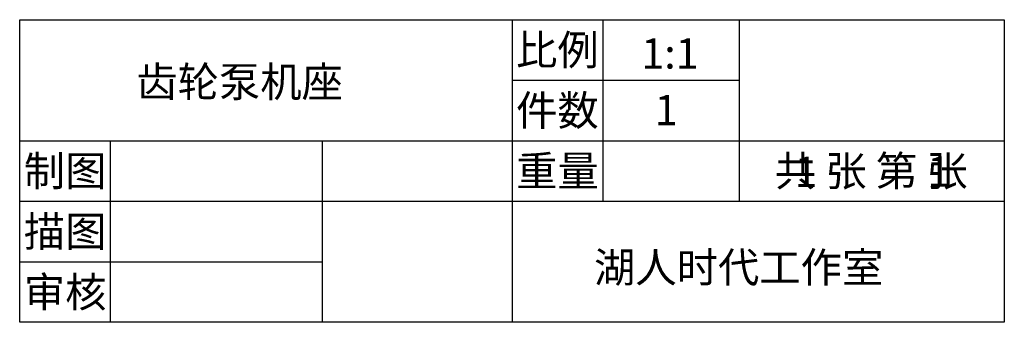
# Model space of a CAD drawing. Header units: millimetres. Extents: x 90 to 689, y 5 to 425.
# Tile 1 of 2: x 90 to 220, y 5 to 45. Entities that reach past the tile are written whole.
import ezdxf

# ---------------------------------------------------------------- set-up
doc = ezdxf.new("R2010")
doc.units = ezdxf.units.MM
doc.layers.add('文字层', color=5, linetype='Continuous')
doc.layers.add('标题栏层', color=7, linetype='Continuous')
doc.styles.get("Standard").update_dxf_attribs({"font": '仿宋_GB2312.ttf'})

msp = doc.modelspace()

# ---------------------------------------------------------------- linework, layer by layer
at = {"layer": '标题栏层'}
for p, q in [((90, 5), (90, 45)), ((90, 45), (220, 45)), ((155, 45), (155, 5)), ((167, 45), (167, 21)), ((185, 45), (185, 21)), ((220, 45), (220, 5)), ((155, 37), (185, 37)), ((90, 29), (220, 29)), ((90, 29), (220, 29)), ((102, 5), (102, 29)), ((130, 5), (130, 29)), ((90, 21), (220, 21)), ((90, 13), (130, 13)), ((220, 5), (90, 5))]:
    msp.add_line(p, q, dxfattribs=at)

# ---------------------------------------------------------------- texts
at = {"layer": '文字层', "char_height": 4, "attachment_point": 5}
for s, width, insert in [('比例', 12, (161, 41)), ('1:1', 12, (175.853, 40.528)), ('齿轮泵机座', 64.55732, (119.035, 36.778)), ('件数', 12, (161, 33)), ('1', 12, (175.37, 33.044)), ('制图', 12, (96, 25)), ('重量', 12, (161, 25)), ('共 张 第 张', 41.84176, (202.429, 25)), ('1', 12, (193.818, 24.885)), ('1', 12, (211.351, 24.918)), ('描图', 12, (96, 17)), ('湖人时代工作室', 64.55732, (184.925, 12.259)), ('审核', 12, (96, 9))]:
    msp.add_mtext_dynamic_manual_height_columns(s, width=width, gutter_width=12.5, heights=[0], dxfattribs=dict(at, insert=insert))

doc.saveas('drawing.dxf')
